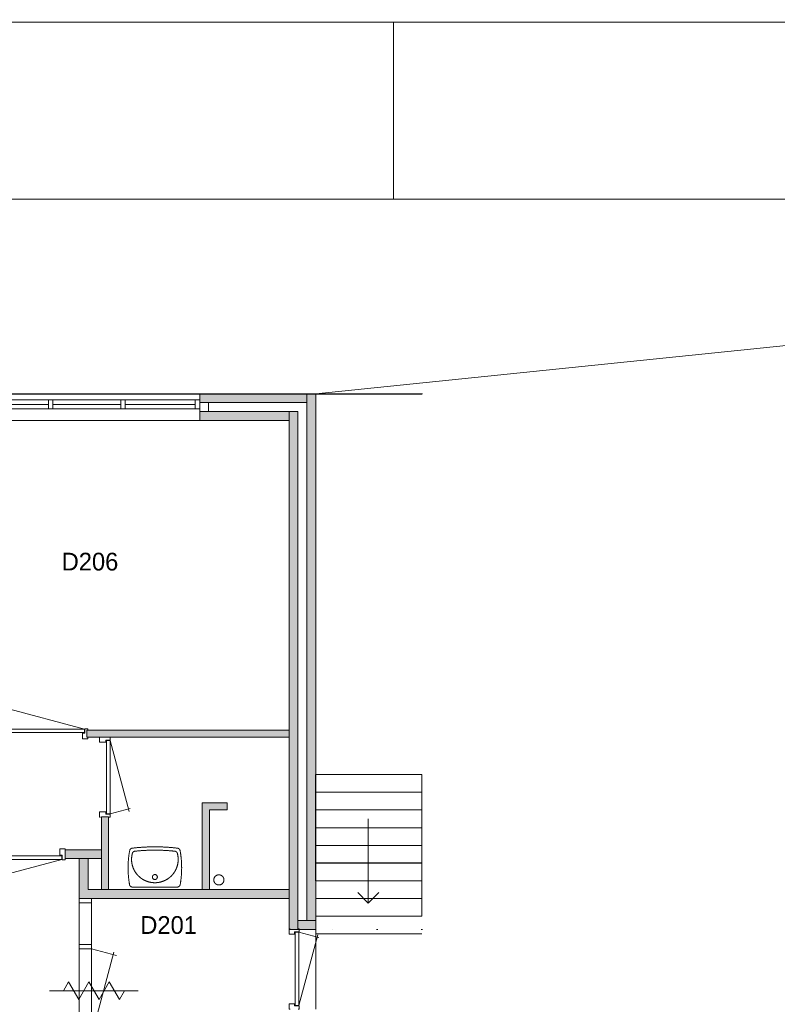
# Model space of a CAD drawing. Header units: millimetres. Extents: x 1701 to 85660, y 0 to 59400.
# Tile 16 of 17: x 39460 to 48014, y 48277 to 59400. Entities that reach past the tile are written whole.
import ezdxf
from ezdxf.enums import TextEntityAlignment as Align
from ezdxf.xclip import XClip

# ---------------------------------------------------------------- set-up
doc = ezdxf.new("R2010")
doc.units = ezdxf.units.MM
doc.header["$PDMODE"] = 3
doc.header["$PDSIZE"] = 1
doc.linetypes.add('DGN1', pattern=[504.6, 0, -504.6])
for name, color, linetype in [('1', 7, 'Continuous'), ('12', 7, 'Continuous'), ('16', 7, 'Continuous'), ('24', 7, 'Continuous'), ('30', 7, 'Continuous'), ('31', 7, 'Continuous'), ('32', 7, 'Continuous'), ('33', 7, 'Continuous'), ('40', 7, 'Continuous'), ('48', 7, 'Continuous'), ('58', 7, 'Continuous'), ('62', 7, 'Continuous'), ('63', 7, 'Continuous')]:
    doc.layers.add(name, color=color, linetype=linetype)
doc.styles.add('dgn003', font='dgn003.shx')
doc.styles.get("Standard").update_dxf_attribs({"font": 'arial.ttf'})
doc.dimstyles.get("Standard").update_dxf_attribs({"dimtxt": 0.18, "dimasz": 0.18, "dimexe": 0.18, "dimexo": 0.0625, "dimgap": 0.09, "dimtad": 0, "dimtih": 1, "dimtoh": 1, "dimdec": 4, "dimzin": 0, "dimdsep": 46, "dimtxsty": 'Standard', "dimcen": 0.09, "dimadec": 0, "dimazin": 0, "dimtfac": 1, "dimtdec": 4, "dimtofl": 0, "dimtmove": 0, "dimatfit": 3, "dimfxl": 1, "dimtolj": 1, "dimtzin": 0, "dimarcsym": 0})

# ---------------------------------------------------------------- blocks, each defined once
blk = doc.blocks.new('WT0150')
at = {"layer": '40', "color": 7, "linetype": 'Continuous', "lineweight": 0}
blk.add_line((253.1599999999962, 20), (-253.1600000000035, 20), dxfattribs=at)
blk.add_circle((-0.001624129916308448, 133.3081090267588), 28.05539163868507, dxfattribs=at)
for centre, radius, start, end in [((-252.0249512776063, 426.2082318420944), 33, 96.857511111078, 169.6544944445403), ((-0.001624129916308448, -1669.429711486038), 2143.737820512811, 83.142488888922, 96.85750833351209), ((252.0217030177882, 426.2082318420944), 33, 10.34550833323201, 83.1424916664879), ((765.8113708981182, 236.4983288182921), 1068.364752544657, 169.4486083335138, 190.2016916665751), ((-0.001624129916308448, 332.1012908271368), 263.1431818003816, 164.8666611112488, 15.13333888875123), ((-222.1636437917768, 392.1839101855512), 33, 96.04175833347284, 164.8666611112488), ((-0.001624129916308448, -1706.82971148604), 2143.737820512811, 83.95824166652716, 96.04175833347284), ((222.1603955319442, 392.1839101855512), 33, 15.13333888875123, 83.95824166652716), ((-765.8146191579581, 236.4983288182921), 1068.36475254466, 349.7983083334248, 10.55139166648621), ((-253.1645539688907, 53.00810902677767), 33, 190.0026666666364, 270), ((253.1613057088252, 53.00810902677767), 33, 270, 349.9973333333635)]:
    blk.add_arc(centre, radius, start, end, dxfattribs=at)
blk = doc.blocks.new('830R10151')
at = {"layer": '33', "color": 1, "linetype": 'Continuous', "lineweight": 0}
for p, q in [((38, -108), (99.31999999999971, -336.8700000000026)), ((868, -108), (66.27999999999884, -322.8199999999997))]:
    blk.add_line(p, q, dxfattribs=at)
at = {"layer": '33', "color": 92, "linetype": 'Continuous', "lineweight": 13, "true_color": 0x00e100, "flags": 128}
for points in [[(0, -100), (0, -111), (35, -111), (35, -61), (60, -61), (60, 11), (0, 11), (0, 0)], [(906, -100), (906, -111), (871, -111), (871, -61), (846, -61), (846, 11), (906, 11), (906, 0)]]:
    blk.add_lwpolyline(points, dxfattribs=at)
at = {"layer": '33', "color": 2, "linetype": 'Continuous', "lineweight": 13, "true_color": 0xf0f000, "flags": 128}
blk.add_lwpolyline([(868, -108), (38, -108), (38, -68), (868, -68), (868, -108)], dxfattribs=at)
blk = doc.blocks.new('830R10152')
at = {"layer": '33', "color": 1, "linetype": 'Continuous', "lineweight": 0}
for p, q in [((108, 868), (322.8199999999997, 66.27999999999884)), ((108, 38), (336.8700000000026, 99.31999999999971))]:
    blk.add_line(p, q, dxfattribs=at)
at = {"layer": '33', "color": 92, "linetype": 'Continuous', "lineweight": 13, "true_color": 0x00e100, "flags": 128}
for points in [[(100, 906), (111, 906), (111, 871), (61, 871), (61, 846), (-11, 846), (-11, 906), (0, 906)], [(100, 0), (111, 0), (111, 35), (61, 35), (61, 60), (-11, 60), (-11, 0), (0, 0)]]:
    blk.add_lwpolyline(points, dxfattribs=at)
at = {"layer": '33', "color": 2, "linetype": 'Continuous', "lineweight": 13, "true_color": 0xf0f000, "flags": 128}
blk.add_lwpolyline([(108, 868), (108, 38), (68, 38), (68, 868), (108, 868)], dxfattribs=at)
blk = doc.blocks.new('930L0951')
at = {"layer": '33', "color": 1, "linetype": 'Continuous', "lineweight": 0}
for p, q in [((-968, 98), (-899.5599999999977, 353.4399999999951)), ((-38, 98), (-936.3099999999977, 338.6999999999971))]:
    blk.add_line(p, q, dxfattribs=at)
at = {"layer": '33', "color": 92, "linetype": 'Continuous', "lineweight": 13, "true_color": 0x00e100, "flags": 128}
for points in [[(-1006, 90), (-1006, 101), (-971, 101), (-971, 51), (-946, 51), (-946, -11), (-1006, -11), (-1006, 0)], [(0, 90), (0, 101), (-35, 101), (-35, 51), (-60, 51), (-60, -11), (0, -11), (0, 0)]]:
    blk.add_lwpolyline(points, dxfattribs=at)
at = {"layer": '33', "color": 2, "linetype": 'Continuous', "lineweight": 13, "true_color": 0xf0f000, "flags": 128}
blk.add_lwpolyline([(-968, 98), (-38, 98), (-38, 58), (-968, 58), (-968, 98)], dxfattribs=at)
blk = doc.blocks.new('830L09')
at = {"layer": '33', "color": 1, "linetype": 'Continuous', "lineweight": 0}
for p, q in [((98, 868), (323.9099999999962, 807.4699999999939)), ((98, 38), (312.8199999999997, 839.7199999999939))]:
    blk.add_line(p, q, dxfattribs=at)
at = {"layer": '33', "color": 92, "linetype": 'Continuous', "lineweight": 13, "true_color": 0x00e100, "flags": 128}
for points in [[(90, 906), (101, 906), (101, 871), (51, 871), (51, 846), (-11, 846), (-11, 906), (0, 906)], [(90, 0), (101, 0), (101, 35), (51, 35), (51, 60), (-11, 60), (-11, 0), (0, 0)]]:
    blk.add_lwpolyline(points, dxfattribs=at)
at = {"layer": '33', "color": 2, "linetype": 'Continuous', "lineweight": 13, "true_color": 0xf0f000, "flags": 128}
blk.add_lwpolyline([(98, 38), (98, 868), (58, 868), (58, 38), (98, 38)], dxfattribs=at)
blk = doc.blocks.new('_DotSmall')
at = {"color": 0, "linetype": 'ByBlock', "const_width": 0.5}
blk.add_lwpolyline([(-0.0625, 0, 1), (0.0625, 0, 1)], format="xyb", close=True, dxfattribs=at)
blk = doc.blocks.new('*D15488')
at = {"layer": '58', "color": 3, "linetype": 'Continuous', "lineweight": 0, "transparency": 16777216}
blk.add_line((45004.76, 50907.77), (47554.76, 50907.77), dxfattribs=at)
at = {"layer": 'Defpoints', "color": 0, "linetype": 'Continuous', "transparency": 16777216}
for p in [(47554.76, 50907.77), (45004.76, 48907.77), (47554.76, 48907.77)]:
    blk.add_point(p, dxfattribs=at)
at = {"layer": '58', "color": 3, "linetype": 'Continuous', "lineweight": 0, "transparency": 16777216, "xscale": 1080, "yscale": 1080, "zscale": 1080, "rotation": 180}
blk.add_blockref('_DotSmall', (45004.76, 50907.77), dxfattribs=at)
at = {"layer": '58', "color": 3, "linetype": 'Continuous', "lineweight": 0, "transparency": 16777216, "xscale": 1080, "yscale": 1080, "zscale": 1080}
blk.add_blockref('_DotSmall', (47554.76, 50907.77), dxfattribs=at)
at = {"layer": '58', "color": 3, "linetype": 'Continuous', "lineweight": 0, "transparency": 16777216, "insert": (46279.76, 51109.88459754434), "char_height": 200, "attachment_point": 5, "style": 'dgn003'}
blk.add_mtext('\\A1;2550', dxfattribs=at)
blk = doc.blocks.new('*D15490')
at = {"layer": '58', "color": 3, "linetype": 'Continuous', "lineweight": 0, "transparency": 16777216}
blk.add_line((48864.76, 50907.77), (47554.76, 50907.77), dxfattribs=at)
at = {"layer": 'Defpoints', "color": 0, "linetype": 'Continuous', "transparency": 16777216}
for p in [(47554.76, 50907.77), (47554.76, 48907.77), (48864.76, 48907.77)]:
    blk.add_point(p, dxfattribs=at)
at = {"layer": '58', "color": 3, "linetype": 'Continuous', "lineweight": 0, "transparency": 16777216, "xscale": 1080, "yscale": 1080, "zscale": 1080, "rotation": 180}
blk.add_blockref('_DotSmall', (47554.76, 50907.77), dxfattribs=at)
at = {"layer": '58', "color": 3, "linetype": 'Continuous', "lineweight": 0, "transparency": 16777216, "xscale": 1080, "yscale": 1080, "zscale": 1080}
blk.add_blockref('_DotSmall', (48864.76, 50907.77), dxfattribs=at)
at = {"layer": '58', "color": 3, "linetype": 'Continuous', "lineweight": 0, "transparency": 16777216, "insert": (48209.76, 51109.95281036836), "char_height": 200, "attachment_point": 5, "style": 'dgn003'}
blk.add_mtext('\\A1;1310', dxfattribs=at)
blk = doc.blocks.new('*D15491')
at = {"layer": '58', "color": 3, "linetype": 'Continuous', "lineweight": 0, "transparency": 16777216}
for p, q in [((52064.76, 48907.77), (52064.76, 46281.61038199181)), ((52064.76, 42857.77), (52064.76, 45483.92961800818))]:
    blk.add_line(p, q, dxfattribs=at)
at = {"layer": 'Defpoints', "color": 0, "linetype": 'Continuous', "transparency": 16777216}
for p in [(49134.19, 48907.77), (52064.76, 48907.77), (49134.19, 42857.77)]:
    blk.add_point(p, dxfattribs=at)
at = {"layer": '58', "color": 3, "linetype": 'Continuous', "lineweight": 0, "transparency": 16777216, "xscale": 1080, "yscale": 1080, "zscale": 1080}
for p, rotation in [((52064.76, 48907.77), 90), ((52064.76, 42857.77), 270)]:
    blk.add_blockref('_DotSmall', p, dxfattribs=dict(at, rotation=rotation))
at = {"layer": '58', "color": 3, "linetype": 'Continuous', "lineweight": 0, "transparency": 16777216, "insert": (52064.75999999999, 45882.77000000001), "char_height": 200, "attachment_point": 5, "rotation": 270, "style": 'dgn003'}
blk.add_mtext('\\A1;6050', dxfattribs=at)
blk = doc.blocks.new('*D15493')
at = {"layer": '58', "color": 3, "linetype": 'Continuous', "lineweight": 0, "transparency": 16777216}
for p, q in [((52064.76, 41957.77), (52064.76, 43037.77)), ((52064.76, 41607.77), (52064.76, 41957.77)), ((52064.76, 41607.77), (52064.76, 40527.77))]:
    blk.add_line(p, q, dxfattribs=at)
at = {"layer": 'Defpoints', "color": 0, "linetype": 'Continuous', "transparency": 16777216}
for p in [(49092.62, 41957.77), (52064.76, 41957.77), (49092.62, 41607.77)]:
    blk.add_point(p, dxfattribs=at)
at = {"layer": '58', "color": 3, "linetype": 'Continuous', "lineweight": 0, "transparency": 16777216, "xscale": 1080, "yscale": 1080, "zscale": 1080}
for p, rotation in [((52064.76, 41957.77), 270), ((52064.76, 41607.77), 90)]:
    blk.add_blockref('_DotSmall', p, dxfattribs=dict(at, rotation=rotation))
at = {"layer": '58', "color": 3, "linetype": 'Continuous', "lineweight": 0, "transparency": 16777216, "insert": (52064.75999999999, 41782.77000000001), "char_height": 200, "attachment_point": 5, "rotation": 270, "style": 'dgn003'}
blk.add_mtext('\\A1;350', dxfattribs=at)
blk = doc.blocks.new('79B1034')
at = {"layer": '12', "color": 7, "linetype": 'Continuous', "lineweight": 0}
blk.add_line((500.4799999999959, 0), (-500.5, 0), dxfattribs=at)
at = {"layer": '12', "color": 92, "linetype": 'Continuous', "lineweight": 0, "true_color": 0x00e100}
for p, q in [((-343.7200000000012, 0), (-285.9800000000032, 100.0199999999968)), ((-285.9800000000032, 100.0199999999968), (-171.8800000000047, -97.62000000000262)), ((-171.8800000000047, -97.62000000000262), (-57.68000000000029, 100.1800000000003)), ((-57.68000000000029, 100.1800000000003), (58, -100.1800000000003)), ((58, -100.1800000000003), (173.6800000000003, 100.1800000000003)), ((173.6800000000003, 100.1800000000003), (287.8799999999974, -97.62000000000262)), ((287.8799999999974, -97.62000000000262), (344.239999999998, 0))]:
    blk.add_line(p, q, dxfattribs=at)
blk = doc.blocks.new('A3')
at = {"layer": '1', "color": 1, "linetype": 'Continuous', "lineweight": 0}
for p, q in [((83959.61, 59371.44), (0, 59371.44)), ((41979.8, 57372.39), (41979.8, 59371.44))]:
    blk.add_line(p, q, dxfattribs=at)
at = {"layer": '1', "color": 5, "linetype": 'Continuous', "lineweight": 0, "flags": 128}
blk.add_lwpolyline([(1999.05, 1999.03), (81960.56999999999, 1999.03), (81960.56999999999, 57372.39), (1999.05, 57372.39), (1999.05, 1999.03)], dxfattribs=at)
blk = doc.blocks.new('AnonymousCell54')
at = {"color": 1, "linetype": 'Continuous', "lineweight": 0}
blk.add_blockref('A3', (-41979.8, -29685.71), dxfattribs=at)
blk = doc.blocks.new('50E03_329_B02 - Default')
at = {"layer": '62'}
for color, points in [(7, [(48764.76, 48807.77), (47554.76, 48807.77), (47554.76, 48907.77), (48764.76, 48907.77)]), (7, [(48864.76, 42957.77), (48764.76, 42957.77), (48764.76, 48907.77), (48864.76, 48907.77)]), (9, [(47554.76, 48707.77), (48564.76, 48707.77), (48564.76, 48607.77), (47554.76, 48607.77)]), (9, [(48664.76, 48707.77), (48564.76, 48707.77), (48564.76, 42857.77), (48664.76, 42857.77)]), (9, [(48564.76, 45027.77), (46279.76, 45027.77), (46279.76, 45107.77), (48564.76, 45107.77)]), (9, [(47864.76, 44207.77), (47864.76, 44287.77), (47584.76, 44287.77), (47584.76, 43307.77), (47664.76, 43307.77), (47664.76, 44207.77)]), (9, [(46524.76, 44127.77), (46444.76, 44127.77), (46444.76, 43307.77), (46524.76, 43307.77)]), (7, [(46444.76, 43757.77), (46034.76, 43757.77), (46034.76, 43657.77), (46444.76, 43657.77)]), (7, [(48564.76, 43207.77), (48564.76, 43307.77), (46294.76, 43307.77), (46294.76, 43657.77), (46194.76, 43657.77), (46194.76, 43207.77)]), (7, [(48664.76, 42957.77), (48864.76, 42957.77), (48864.76, 42857.77), (48664.76, 42857.77)])]:
    blk.add_hatch(color=color, dxfattribs=at).paths.add_polyline_path(points)
at = {"layer": '16', "color": 92, "linetype": 'Continuous', "lineweight": 0, "true_color": 0x00e100}
for p, q in [((47554.76, 48907.77), (48864.76, 48907.77)), ((47554.76, 48607.77), (48564.76, 48607.77)), ((48564.76, 42857.77), (48864.76, 42857.77))]:
    blk.add_line(p, q, dxfattribs=at)
at = {"layer": '16', "color": 92, "linetype": 'Continuous', "lineweight": 0, "true_color": 0x00e100, "flags": 128}
for points in [[(47554.76, 48607.77), (47554.76, 48607.77), (47554.76, 48907.77), (47554.76, 48907.77), (47554.76, 48607.77)], [(48864.76, 48907.77), (48864.76, 42857.77)], [(48764.76, 42957.77), (48664.76, 42957.77), (48664.76, 48707.77), (47654.76, 48707.77), (47654.76, 48807.77), (48764.76, 48807.77), (48764.76, 42957.77)], [(48564.76, 48607.77), (48564.76, 42857.77)], [(46279.76, 45027.77), (48564.76, 45027.77), (48564.76, 45107.77), (46279.76, 45107.77), (46279.76, 45027.77)], [(47664.76, 43307.77), (47664.76, 44207.77), (47864.76, 44207.77), (47864.76, 44287.77), (47584.76, 44287.77), (47584.76, 43307.77), (47664.76, 43307.77)], [(46524.76, 43307.77), (46444.76, 43307.77), (46444.76, 44127.77), (46524.76, 44127.77), (46524.76, 43307.77)], [(46444.76, 43657.77), (46034.76, 43657.77), (46034.76, 43757.77), (46444.76, 43757.77), (46444.76, 43657.77)], [(48564.76, 43207.77), (46194.76, 43207.77), (46194.76, 43657.77), (46294.76, 43657.77), (46294.76, 43307.77), (48564.76, 43307.77), (48564.76, 43207.77)]]:
    blk.add_lwpolyline(points, dxfattribs=at)
at = {"layer": '24', "color": 7, "linetype": 'Continuous', "lineweight": 0}
for p, q in [((49458.54, 44108.01), (49458.54, 43153.7)), ((49458.54, 43153.7), (49339.91, 43272.25)), ((49458.54, 43153.7), (49577.17, 43272.25)), ((50064.76, 42806.17), (50064.76, 41607.77))]:
    blk.add_line(p, q, dxfattribs=at)
at = {"layer": '24', "color": 7, "linetype": 'Continuous', "lineweight": 0, "flags": 128}
for points in [[(48863.04, 44606.17), (50062.18, 44606.17), (50062.18, 44406.17), (48863.04, 44406.17), (48863.04, 44606.17)], [(48863.04, 44406.17), (50062.18, 44406.17), (50062.18, 44207.77), (48863.04, 44207.77), (48863.04, 44406.17)], [(48863.04, 44206.17), (50063.04, 44206.17), (50063.04, 44006.17), (48863.04, 44006.17), (48863.04, 44206.17)], [(48863.9, 44006.17), (50063.04, 44006.17), (50063.04, 43806.17), (48863.9, 43806.17), (48863.9, 44006.17)], [(48863.9, 43806.17), (50063.04, 43806.17), (50063.04, 43607.77), (48863.9, 43607.77), (48863.9, 43806.17)], [(48863.9, 43606.17), (50063.9, 43606.17), (50063.9, 43406.17), (48863.9, 43406.17), (48863.9, 43606.17)], [(48864.76, 43406.17), (50063.9, 43406.17), (50063.9, 43206.17), (48864.76, 43206.17), (48864.76, 43406.17)], [(48864.76, 43206.17), (50063.9, 43206.17), (50063.9, 43007.77), (48864.76, 43007.77), (48864.76, 43206.17)], [(48864.76, 43006.17), (50064.76, 43006.17), (50064.76, 42806.17), (48864.76, 42806.17), (48864.76, 43006.17)]]:
    blk.add_lwpolyline(points, dxfattribs=at)
at = {"layer": '30', "color": 3, "linetype": 'Continuous', "lineweight": 0}
for p, q in [((47554.76, 48907.77), (45004.76, 48907.77)), ((47554.76, 48607.77), (45004.76, 48607.77))]:
    blk.add_line(p, q, dxfattribs=at)
at = {"layer": '31', "color": 3, "linetype": 'Continuous', "lineweight": 0}
for p, q in [((46194.76, 43207.77), (46194.76, 41607.77)), ((46334.76, 43207.77), (46334.76, 41607.77))]:
    blk.add_line(p, q, dxfattribs=at)
at = {"layer": '32', "color": 3, "linetype": 'Continuous', "lineweight": 0}
for p, q in [((47504.76, 48837.77), (45004.76, 48837.77)), ((47504.76, 48737.77), (47504.76, 48837.77)), ((45846.42, 48787.77), (45054.76, 48787.77)), ((45054.76, 48737.77), (47504.76, 48737.77)), ((46663.09, 48787.77), (45896.42, 48787.77)), ((47504.76, 48787.77), (46713.09, 48787.77))]:
    blk.add_line(p, q, dxfattribs=at)
at = {"layer": '32', "color": 3, "linetype": 'Continuous', "lineweight": 0, "flags": 128}
for points in [[(45896.42, 48837.77), (45846.42, 48837.77), (45846.42, 48737.77), (45896.42, 48737.77), (45896.42, 48837.77)], [(46713.09, 48837.77), (46663.09, 48837.77), (46663.09, 48737.77), (46713.09, 48737.77), (46713.09, 48837.77)], [(47554.76, 48837.77), (47504.76, 48837.77), (47504.76, 48737.77), (47554.76, 48737.77), (47554.76, 48837.77)], [(46334.76, 43207.77), (46334.76, 43157.77), (46195.76, 43157.77), (46195.76, 43207.77), (46334.76, 43207.77)], [(46333.76, 42687.77), (46333.76, 42637.77), (46194.76, 42637.77), (46194.76, 42687.77), (46333.76, 42687.77)]]:
    blk.add_lwpolyline(points, dxfattribs=at)
at = {"layer": '33', "color": 1, "linetype": 'Continuous', "lineweight": 0}
for p, q in [((46333.76, 42637.77), (46617.09, 42561.85)), ((46333.76, 41657.77), (46586.69, 42601.71))]:
    blk.add_line(p, q, dxfattribs=at)
at = {"layer": '40', "color": 3, "linetype": 'Continuous', "lineweight": 0}
blk.add_circle((47771.51962186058, 43416.3697788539), 57.45999999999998, dxfattribs=at)
at = {"layer": '58', "color": 3, "linetype": 'DGN1', "lineweight": 0}
for p, q in [((47554.76, 50907.77), (47554.76, 48907.77)), ((48864.76, 50907.77), (48864.76, 48907.77)), ((52064.76, 48907.77), (48864.76, 48907.77)), ((52064.76, 42857.77), (48864.76, 42857.77))]:
    blk.add_line(p, q, dxfattribs=at)
at = {"layer": '58', "color": 3, "linetype": 'Continuous', "lineweight": 0}
blk.add_line((48864.76, 42857.77), (48864.76, 41957.77), dxfattribs=at)
at = {"layer": '62', "color": 7, "linetype": 'Continuous', "lineweight": 0, "flags": 128}
for points in [[(48764.76, 48807.77), (47554.76, 48807.77), (47554.76, 48907.77), (48764.76, 48907.77), (48764.76, 48807.77)], [(48864.76, 42957.77), (48764.76, 42957.77), (48764.76, 48907.77), (48864.76, 48907.77), (48864.76, 42957.77)], [(46444.76, 43757.77), (46034.76, 43757.77), (46034.76, 43657.77), (46444.76, 43657.77), (46444.76, 43757.77)], [(48564.76, 43207.77), (48564.76, 43307.77), (46294.76, 43307.77), (46294.76, 43657.77), (46194.76, 43657.77), (46194.76, 43207.77), (48564.76, 43207.77)], [(48664.76, 42957.77), (48864.76, 42957.77), (48864.76, 42857.77), (48664.76, 42857.77), (48664.76, 42957.77)]]:
    blk.add_lwpolyline(points, dxfattribs=at)
at = {"layer": '62', "color": 9, "linetype": 'Continuous', "lineweight": 0, "flags": 128}
for points in [[(47554.76, 48707.77), (48564.76, 48707.77), (48564.76, 48607.77), (47554.76, 48607.77), (47554.76, 48707.77)], [(48664.76, 48707.77), (48564.76, 48707.77), (48564.76, 42857.77), (48664.76, 42857.77), (48664.76, 48707.77)], [(48564.76, 45027.77), (46279.76, 45027.77), (46279.76, 45107.77), (48564.76, 45107.77), (48564.76, 45027.77)], [(47864.76, 44207.77), (47864.76, 44287.77), (47584.76, 44287.77), (47584.76, 43307.77), (47664.76, 43307.77), (47664.76, 44207.77), (47864.76, 44207.77)], [(46524.76, 44127.77), (46444.76, 44127.77), (46444.76, 43307.77), (46524.76, 43307.77), (46524.76, 44127.77)]]:
    blk.add_lwpolyline(points, dxfattribs=at)
at = {"color": 7, "linetype": 'Continuous', "lineweight": 0}
for name, p in [('930L0951', (46292.99, 45021.8)), ('830R10152', (46434.58, 44124.69)), ('830R10151', (45130.05, 43755.87)), ('WT0150', (47048.9, 43315.63)), ('830L09', (48575.76, 41957.77)), ('79B1034', (46360.76, 42164.48))]:
    blk.add_blockref(name, p, dxfattribs=at)
at = {"layer": '48', "color": 7, "linetype": 'Continuous', "lineweight": 0, "style": 'dgn003'}
for s, p in [('D206', (46316.39996, 47011.97999)), ('D201', (47204.00996, 42906.94999))]:
    blk.add_text(s, height=199.99998, dxfattribs=at).set_placement(p, align=Align.MIDDLE_CENTER)
at = {"layer": '58', "color": 3, "linetype": 'Continuous', "lineweight": 0}
for p1, picture, middle in [((45004.76, 48907.77), '*D15488', (46279.76, 51109.88459754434)), ((48864.76, 48907.77), '*D15490', (48209.76, 51109.95281036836))]:
    dim = blk.add_linear_dim(base=(47554.76, 50907.77), p1=p1, p2=(47554.76, 48907.77), dimstyle='Standard', override={"dimscale": 1, "dimtxt": 200, "dimasz": 1080, "dimexe": 0, "dimexo": 0, "dimgap": 100, "dimtad": 1, "dimjust": 0, "dimtih": 0, "dimtoh": 0, "dimdec": 0, "dimlfac": 1, "dimzin": 11, "dimdsep": 46, "dimlunit": 2, "dimpost": '<>', "dimtxsty": 'dgn003', "dimblk1": 'DotSmall', "dimblk2": 'DotSmall', "dimsah": 1, "dimcen": 0, "dimse1": 1, "dimse2": 1, "dimclrd": 3, "dimclre": 3, "dimclrt": 3, "dimtol": 0, "dimtix": 1, "dimtofl": 1, "dimatfit": 3, "dimfrac": 1, "dimtolj": 1, "dimlwd": 0, "dimlwe": 0}, dxfattribs=at)
    dim.commit()
    dim.dimension.update_dxf_attribs({"geometry": picture, "text_midpoint": middle})
for base, p1, p2, picture, middle in [((52064.76, 48907.77), (49134.19, 42857.77), (49134.19, 48907.77), '*D15491', (52064.75999999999, 45882.77000000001)), ((52064.76, 41957.77), (49092.62, 41607.77), (49092.62, 41957.77), '*D15493', (52064.75999999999, 41782.77000000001))]:
    dim = blk.add_linear_dim(base=base, p1=p1, p2=p2, angle=270, dimstyle='Standard', override={"dimscale": 1, "dimtxt": 200, "dimasz": 1080, "dimexe": 0, "dimexo": 0, "dimgap": 100, "dimtad": 1, "dimjust": 0, "dimtih": 0, "dimtoh": 0, "dimdec": 0, "dimlfac": 1, "dimzin": 11, "dimdsep": 46, "dimlunit": 2, "dimpost": '<>', "dimtxsty": 'dgn003', "dimblk1": 'DotSmall', "dimblk2": 'DotSmall', "dimsah": 1, "dimcen": 0, "dimse1": 1, "dimse2": 1, "dimclrd": 3, "dimclre": 3, "dimclrt": 3, "dimtol": 0, "dimtix": 1, "dimtofl": 1, "dimatfit": 3, "dimfrac": 1, "dimtolj": 1, "dimlwd": 0, "dimlwe": 0}, dxfattribs=at)
    dim.commit()
    dim.dimension.update_dxf_attribs({"geometry": picture, "text_midpoint": middle, "text_rotation": 270})

msp = doc.modelspace()

# ---------------------------------------------------------------- linework, layer by layer
at = {"layer": '63', "color": 1, "linetype": 'Continuous', "lineweight": 0}
msp.add_line((42801.92, 55173.93), (84000, 59400), dxfattribs=at)

# ---------------------------------------------------------------- block references
at = {"color": 1, "linetype": 'Continuous', "lineweight": 0}
msp.add_blockref('AnonymousCell54', (43680.57, 29685.71), dxfattribs=at)
ref = msp.add_blockref('50E03_329_B02 - Default', (-6062.84, 6266.16))
XClip(ref).set_block_clipping_path([(50064.759999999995, 48907.770000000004), (50064.759999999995, 2907.7700000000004), (36045.31, 2907.7700000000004), (36045.31, 35360), (9749.79, 35360), (9749.790000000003, 48907.770000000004)])

doc.saveas('drawing.dxf')
